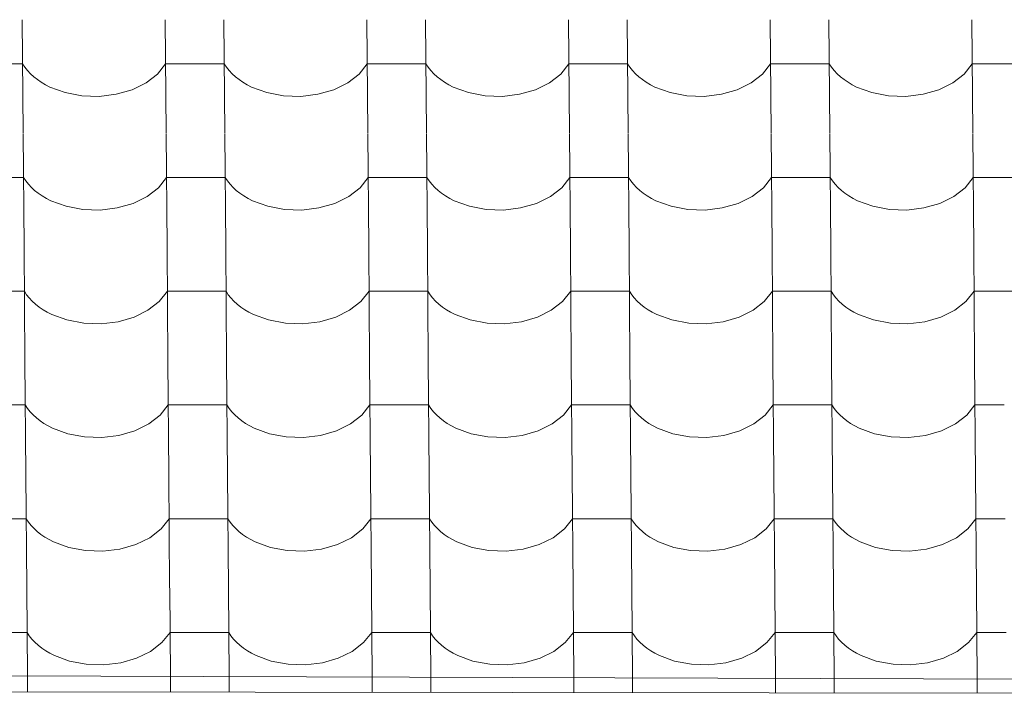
# Model space of a CAD drawing. Header units: millimetres. Extents: x -27785 to 104762, y -947 to 11132.
# Tile 109 of 146: x -6327 to -5522, y 7039 to 7596. Entities that reach past the tile are written whole.
import ezdxf

# ---------------------------------------------------------------- set-up
doc = ezdxf.new("R2010")
doc.units = ezdxf.units.MM
doc.header["$MEASUREMENT"] = 0
for name, color, linetype in [('POHLED JIŽNÍ_1_Bourané_Konstrukce - střechy a skořepiny', 7, 'Continuous'), ('POHLED JIŽNÍ_1_Bourané_Výplně - Povrchové', 7, 'Continuous'), ('POHLED JIŽNÍ_1_Konstrukce - nosné', 7, 'Continuous')]:
    doc.layers.add(name, color=color, linetype=linetype)

# ---------------------------------------------------------------- blocks, each defined once
blk = doc.blocks.new('*X2', base_point=(-29303.7, -27473.93))
at = {"layer": 'POHLED JIŽNÍ_1_Bourané_Výplně - Povrchové', "color": 7, "linetype": 'Continuous', "lineweight": 13}
for p, q in [((-6325.37, 7596.16), (-6324.65, 7503.48)), ((-6208.41, 7596.16), (-6207.69, 7503.48)), ((-6160.38, 7596.16), (-6159.66, 7503.48)), ((-6043.42, 7596.16), (-6042.69, 7503.48)), ((-5995.38, 7596.16), (-5994.66, 7503.48)), ((-5878.42, 7596.16), (-5877.7, 7503.48)), ((-5830.39, 7596.16), (-5829.66, 7503.48)), ((-5713.42, 7596.16), (-5712.7, 7503.48)), ((-5665.39, 7596.16), (-5664.67, 7503.48)), ((-5548.43, 7596.16), (-5547.71, 7503.48)), ((-6325.09, 7560), (-6349.11, 7560)), ((-6325.09, 7560), (-6323.25, 7557.21)), ((-6323.25, 7557.21), (-6321.1, 7554.51)), ((-6214.73, 7551.62), (-6208.13, 7560)), ((-6184.11, 7560), (-6208.13, 7560)), ((-6160.1, 7560), (-6184.11, 7560)), ((-6160.1, 7560), (-6158.25, 7557.21)), ((-6158.25, 7557.21), (-6156.11, 7554.51)), ((-6049.74, 7551.62), (-6043.13, 7560)), ((-6019.12, 7560), (-6043.13, 7560)), ((-5995.1, 7560), (-6019.12, 7560)), ((-5995.1, 7560), (-5993.25, 7557.21)), ((-5993.25, 7557.21), (-5991.11, 7554.51)), ((-5884.74, 7551.62), (-5878.14, 7560)), ((-5854.12, 7560), (-5878.14, 7560)), ((-5830.1, 7560), (-5854.12, 7560)), ((-5830.1, 7560), (-5828.26, 7557.21)), ((-5828.26, 7557.21), (-5826.12, 7554.51)), ((-5719.75, 7551.62), (-5713.14, 7560)), ((-5689.13, 7560), (-5713.14, 7560)), ((-5665.11, 7560), (-5689.13, 7560)), ((-5665.11, 7560), (-5663.26, 7557.21)), ((-5663.26, 7557.21), (-5661.12, 7554.51)), ((-5554.75, 7551.62), (-5548.15, 7560)), ((-5524.13, 7560), (-5548.15, 7560)), ((-5500.11, 7560), (-5524.13, 7560)), ((-6321.1, 7554.51), (-6318.68, 7551.93)), ((-6318.68, 7551.93), (-6315.98, 7549.46)), ((-6315.98, 7549.46), (-6313.02, 7547.13)), ((-6223.99, 7544.44), (-6214.73, 7551.62)), ((-6156.11, 7554.51), (-6153.68, 7551.93)), ((-6153.68, 7551.93), (-6150.98, 7549.46)), ((-6150.98, 7549.46), (-6148.02, 7547.13)), ((-6058.99, 7544.44), (-6049.74, 7551.62)), ((-5991.11, 7554.51), (-5988.68, 7551.93)), ((-5988.68, 7551.93), (-5985.98, 7549.46)), ((-5985.98, 7549.46), (-5983.03, 7547.13)), ((-5894, 7544.44), (-5884.74, 7551.62)), ((-5826.12, 7554.51), (-5823.69, 7551.93)), ((-5823.69, 7551.93), (-5820.99, 7549.46)), ((-5820.99, 7549.46), (-5818.03, 7547.13)), ((-5729, 7544.44), (-5719.75, 7551.62)), ((-5661.12, 7554.51), (-5658.69, 7551.93)), ((-5658.69, 7551.93), (-5655.99, 7549.46)), ((-5655.99, 7549.46), (-5653.03, 7547.13)), ((-5564, 7544.44), (-5554.75, 7551.62)), ((-6313.02, 7547.13), (-6309.82, 7544.96)), ((-6309.82, 7544.96), (-6306.39, 7542.94)), ((-6306.39, 7542.94), (-6302.75, 7541.09)), ((-6302.75, 7541.09), (-6290.27, 7536.52)), ((-6235.42, 7538.85), (-6223.99, 7544.44)), ((-6148.02, 7547.13), (-6144.82, 7544.96)), ((-6144.82, 7544.96), (-6141.39, 7542.94)), ((-6141.39, 7542.94), (-6137.76, 7541.09)), ((-6137.76, 7541.09), (-6125.28, 7536.52)), ((-6070.42, 7538.85), (-6058.99, 7544.44)), ((-5983.03, 7547.13), (-5979.82, 7544.96)), ((-5979.82, 7544.96), (-5976.4, 7542.94)), ((-5976.4, 7542.94), (-5972.76, 7541.09)), ((-5972.76, 7541.09), (-5960.28, 7536.52)), ((-5905.43, 7538.85), (-5894, 7544.44)), ((-5818.03, 7547.13), (-5814.83, 7544.96)), ((-5814.83, 7544.96), (-5811.4, 7542.94)), ((-5811.4, 7542.94), (-5807.76, 7541.09)), ((-5807.76, 7541.09), (-5795.29, 7536.52)), ((-5740.43, 7538.85), (-5729, 7544.44)), ((-5653.03, 7547.13), (-5649.83, 7544.96)), ((-5649.83, 7544.96), (-5646.4, 7542.94)), ((-5646.4, 7542.94), (-5642.77, 7541.09)), ((-5642.77, 7541.09), (-5630.29, 7536.52)), ((-5575.44, 7538.85), (-5564, 7544.44)), ((-6290.27, 7536.52), (-6276.59, 7533.93)), ((-6276.59, 7533.93), (-6262.41, 7533.46)), ((-6262.41, 7533.46), (-6248.45, 7535.13)), ((-6248.45, 7535.13), (-6235.42, 7538.85)), ((-6125.28, 7536.52), (-6111.6, 7533.93)), ((-6111.6, 7533.93), (-6097.42, 7533.46)), ((-6097.42, 7533.46), (-6083.45, 7535.13)), ((-6083.45, 7535.13), (-6070.42, 7538.85)), ((-5960.28, 7536.52), (-5946.6, 7533.93)), ((-5946.6, 7533.93), (-5932.42, 7533.46)), ((-5932.42, 7533.46), (-5918.46, 7535.13)), ((-5918.46, 7535.13), (-5905.43, 7538.85)), ((-5795.29, 7536.52), (-5781.61, 7533.93)), ((-5781.61, 7533.93), (-5767.42, 7533.46)), ((-5767.42, 7533.46), (-5753.46, 7535.13)), ((-5753.46, 7535.13), (-5740.43, 7538.85)), ((-5630.29, 7536.52), (-5616.61, 7533.93)), ((-5616.61, 7533.93), (-5602.43, 7533.46)), ((-5602.43, 7533.46), (-5588.47, 7535.13)), ((-5588.47, 7535.13), (-5575.44, 7538.85)), ((-6324.65, 7503.15), (-6323.93, 7410.47)), ((-6207.69, 7503.15), (-6206.97, 7410.47)), ((-6159.65, 7503.15), (-6158.93, 7410.47)), ((-6042.69, 7503.15), (-6041.97, 7410.47)), ((-5994.66, 7503.15), (-5993.94, 7410.47)), ((-5877.7, 7503.15), (-5876.98, 7410.47)), ((-5829.66, 7503.15), (-5828.94, 7410.47)), ((-5712.7, 7503.15), (-5711.98, 7410.47)), ((-5664.67, 7503.15), (-5663.95, 7410.47)), ((-5547.7, 7503.15), (-5546.98, 7410.47)), ((-6324.37, 7466.99), (-6348.39, 7466.99)), ((-6324.37, 7466.99), (-6322.52, 7464.2)), ((-6322.52, 7464.2), (-6320.38, 7461.5)), ((-6320.38, 7461.5), (-6317.95, 7458.92)), ((-6214.01, 7458.61), (-6207.41, 7466.99)), ((-6183.39, 7466.99), (-6207.41, 7466.99)), ((-6159.37, 7466.99), (-6183.39, 7466.99)), ((-6159.37, 7466.99), (-6157.53, 7464.2)), ((-6157.53, 7464.2), (-6155.38, 7461.5)), ((-6155.38, 7461.5), (-6152.96, 7458.92)), ((-6049.01, 7458.61), (-6042.41, 7466.99)), ((-6018.39, 7466.99), (-6042.41, 7466.99)), ((-5994.38, 7466.99), (-6018.39, 7466.99)), ((-5994.38, 7466.99), (-5992.53, 7464.2)), ((-5992.53, 7464.2), (-5990.39, 7461.5)), ((-5990.39, 7461.5), (-5987.96, 7458.92)), ((-5884.02, 7458.61), (-5877.41, 7466.99)), ((-5853.4, 7466.99), (-5877.41, 7466.99)), ((-5829.38, 7466.99), (-5853.4, 7466.99)), ((-5829.38, 7466.99), (-5827.54, 7464.2)), ((-5827.54, 7464.2), (-5825.39, 7461.5)), ((-5825.39, 7461.5), (-5822.97, 7458.92)), ((-5719.02, 7458.61), (-5712.42, 7466.99)), ((-5688.4, 7466.99), (-5712.42, 7466.99)), ((-5664.38, 7466.99), (-5688.4, 7466.99)), ((-5664.38, 7466.99), (-5662.54, 7464.2)), ((-5662.54, 7464.2), (-5660.4, 7461.5)), ((-5660.4, 7461.5), (-5657.97, 7458.92)), ((-5554.03, 7458.61), (-5547.42, 7466.99)), ((-5523.41, 7466.99), (-5547.42, 7466.99)), ((-5499.39, 7466.99), (-5523.41, 7466.99)), ((-6317.95, 7458.92), (-6315.25, 7456.45)), ((-6315.25, 7456.45), (-6312.29, 7454.13)), ((-6312.29, 7454.13), (-6309.09, 7451.95)), ((-6309.09, 7451.95), (-6305.66, 7449.93)), ((-6234.7, 7445.84), (-6223.26, 7451.43)), ((-6223.26, 7451.43), (-6214.01, 7458.61)), ((-6152.96, 7458.92), (-6150.26, 7456.45)), ((-6150.26, 7456.45), (-6147.3, 7454.13)), ((-6147.3, 7454.13), (-6144.1, 7451.95)), ((-6144.1, 7451.95), (-6140.67, 7449.93)), ((-6069.7, 7445.84), (-6058.27, 7451.43)), ((-6058.27, 7451.43), (-6049.01, 7458.61)), ((-5987.96, 7458.92), (-5985.26, 7456.45)), ((-5985.26, 7456.45), (-5982.3, 7454.13)), ((-5982.3, 7454.13), (-5979.1, 7451.95)), ((-5979.1, 7451.95), (-5975.67, 7449.93)), ((-5904.7, 7445.84), (-5893.27, 7451.43)), ((-5893.27, 7451.43), (-5884.02, 7458.61)), ((-5822.97, 7458.92), (-5820.26, 7456.45)), ((-5820.26, 7456.45), (-5817.31, 7454.13)), ((-5817.31, 7454.13), (-5814.1, 7451.95)), ((-5814.1, 7451.95), (-5810.68, 7449.93)), ((-5739.71, 7445.84), (-5728.28, 7451.43)), ((-5728.28, 7451.43), (-5719.02, 7458.61)), ((-5657.97, 7458.92), (-5655.27, 7456.45)), ((-5655.27, 7456.45), (-5652.31, 7454.13)), ((-5652.31, 7454.13), (-5649.11, 7451.95)), ((-5649.11, 7451.95), (-5645.68, 7449.93)), ((-5574.71, 7445.84), (-5563.28, 7451.43)), ((-5563.28, 7451.43), (-5554.03, 7458.61)), ((-6305.66, 7449.93), (-6302.03, 7448.08)), ((-6302.03, 7448.08), (-6289.55, 7443.51)), ((-6289.55, 7443.51), (-6275.87, 7440.92)), ((-6247.73, 7442.12), (-6234.7, 7445.84)), ((-6140.67, 7449.93), (-6137.03, 7448.08)), ((-6137.03, 7448.08), (-6124.55, 7443.51)), ((-6124.55, 7443.51), (-6110.87, 7440.92)), ((-6082.73, 7442.12), (-6069.7, 7445.84)), ((-5975.67, 7449.93), (-5972.04, 7448.08)), ((-5972.04, 7448.08), (-5959.56, 7443.51)), ((-5959.56, 7443.51), (-5945.88, 7440.92)), ((-5917.73, 7442.12), (-5904.7, 7445.84)), ((-5810.68, 7449.93), (-5807.04, 7448.08)), ((-5807.04, 7448.08), (-5794.56, 7443.51)), ((-5794.56, 7443.51), (-5780.88, 7440.92)), ((-5752.74, 7442.12), (-5739.71, 7445.84)), ((-5645.68, 7449.93), (-5642.05, 7448.08)), ((-5642.05, 7448.08), (-5629.57, 7443.51)), ((-5629.57, 7443.51), (-5615.89, 7440.92)), ((-5587.74, 7442.12), (-5574.71, 7445.84)), ((-6275.87, 7440.92), (-6261.69, 7440.45)), ((-6261.69, 7440.45), (-6247.73, 7442.12)), ((-6110.87, 7440.92), (-6096.69, 7440.45)), ((-6096.69, 7440.45), (-6082.73, 7442.12)), ((-5945.88, 7440.92), (-5931.7, 7440.45)), ((-5931.7, 7440.45), (-5917.73, 7442.12)), ((-5780.88, 7440.92), (-5766.7, 7440.45)), ((-5766.7, 7440.45), (-5752.74, 7442.12)), ((-5615.89, 7440.92), (-5601.7, 7440.45)), ((-5601.7, 7440.45), (-5587.74, 7442.12)), ((-6323.93, 7410.14), (-6323.21, 7317.46)), ((-6206.96, 7410.14), (-6206.24, 7317.46)), ((-6158.93, 7410.14), (-6158.21, 7317.46)), ((-6041.97, 7410.14), (-6041.25, 7317.46)), ((-5993.93, 7410.14), (-5993.21, 7317.46)), ((-5876.97, 7410.14), (-5876.25, 7317.46)), ((-5828.94, 7410.14), (-5828.22, 7317.46)), ((-5711.98, 7410.14), (-5711.26, 7317.46)), ((-5663.94, 7410.14), (-5663.22, 7317.46)), ((-5546.98, 7410.14), (-5546.26, 7317.46)), ((-6323.64, 7373.98), (-6347.66, 7373.98)), ((-6323.64, 7373.98), (-6321.8, 7371.19)), ((-6321.8, 7371.19), (-6319.66, 7368.49)), ((-6213.29, 7365.6), (-6206.68, 7373.98)), ((-6182.67, 7373.98), (-6206.68, 7373.98)), ((-6158.65, 7373.98), (-6182.67, 7373.98)), ((-6158.65, 7373.98), (-6156.8, 7371.19)), ((-6156.8, 7371.19), (-6154.66, 7368.49)), ((-6048.29, 7365.6), (-6041.69, 7373.98)), ((-6017.67, 7373.98), (-6041.69, 7373.98)), ((-5993.65, 7373.98), (-6017.67, 7373.98)), ((-5993.65, 7373.98), (-5991.81, 7371.19)), ((-5991.81, 7371.19), (-5989.67, 7368.49)), ((-5883.29, 7365.6), (-5876.69, 7373.98)), ((-5852.67, 7373.98), (-5876.69, 7373.98)), ((-5828.66, 7373.98), (-5852.67, 7373.98)), ((-5828.66, 7373.98), (-5826.81, 7371.19)), ((-5826.81, 7371.19), (-5824.67, 7368.49)), ((-5718.3, 7365.6), (-5711.7, 7373.98)), ((-5687.68, 7373.98), (-5711.7, 7373.98)), ((-5663.66, 7373.98), (-5687.68, 7373.98)), ((-5663.66, 7373.98), (-5661.82, 7371.19)), ((-5661.82, 7371.19), (-5659.67, 7368.49)), ((-5553.3, 7365.6), (-5546.7, 7373.98)), ((-5522.68, 7373.98), (-5546.7, 7373.98)), ((-5498.67, 7373.98), (-5522.68, 7373.98)), ((-6319.66, 7368.49), (-6317.23, 7365.91)), ((-6317.23, 7365.91), (-6314.53, 7363.44)), ((-6314.53, 7363.44), (-6311.57, 7361.12)), ((-6222.54, 7358.43), (-6213.29, 7365.6)), ((-6154.66, 7368.49), (-6152.23, 7365.91)), ((-6152.23, 7365.91), (-6149.53, 7363.44)), ((-6149.53, 7363.44), (-6146.57, 7361.12)), ((-6057.54, 7358.43), (-6048.29, 7365.6)), ((-5989.67, 7368.49), (-5987.24, 7365.91)), ((-5987.24, 7365.91), (-5984.54, 7363.44)), ((-5984.54, 7363.44), (-5981.58, 7361.12)), ((-5892.55, 7358.43), (-5883.29, 7365.6)), ((-5824.67, 7368.49), (-5822.24, 7365.91)), ((-5822.24, 7365.91), (-5819.54, 7363.44)), ((-5819.54, 7363.44), (-5816.58, 7361.12)), ((-5727.55, 7358.43), (-5718.3, 7365.6)), ((-5659.67, 7368.49), (-5657.25, 7365.91)), ((-5657.25, 7365.91), (-5654.55, 7363.44)), ((-5654.55, 7363.44), (-5651.59, 7361.12)), ((-5562.56, 7358.43), (-5553.3, 7365.6)), ((-6311.57, 7361.12), (-6308.37, 7358.94)), ((-6308.37, 7358.94), (-6304.94, 7356.92)), ((-6304.94, 7356.92), (-6301.31, 7355.07)), ((-6301.31, 7355.07), (-6288.83, 7350.5)), ((-6233.97, 7352.83), (-6222.54, 7358.43)), ((-6146.57, 7361.12), (-6143.37, 7358.94)), ((-6143.37, 7358.94), (-6139.95, 7356.92)), ((-6139.95, 7356.92), (-6136.31, 7355.07)), ((-6136.31, 7355.07), (-6123.83, 7350.5)), ((-6068.98, 7352.83), (-6057.54, 7358.43)), ((-5981.58, 7361.12), (-5978.38, 7358.94)), ((-5978.38, 7358.94), (-5974.95, 7356.92)), ((-5974.95, 7356.92), (-5971.31, 7355.07)), ((-5971.31, 7355.07), (-5958.83, 7350.5)), ((-5903.98, 7352.83), (-5892.55, 7358.43)), ((-5816.58, 7361.12), (-5813.38, 7358.94)), ((-5813.38, 7358.94), (-5809.95, 7356.92)), ((-5809.95, 7356.92), (-5806.32, 7355.07)), ((-5806.32, 7355.07), (-5793.84, 7350.5)), ((-5738.99, 7352.83), (-5727.55, 7358.43)), ((-5651.59, 7361.12), (-5648.39, 7358.94)), ((-5648.39, 7358.94), (-5644.96, 7356.92)), ((-5644.96, 7356.92), (-5641.32, 7355.07)), ((-5641.32, 7355.07), (-5628.84, 7350.5)), ((-5573.99, 7352.83), (-5562.56, 7358.43)), ((-6288.83, 7350.5), (-6275.15, 7347.91)), ((-6275.15, 7347.91), (-6260.96, 7347.44)), ((-6260.96, 7347.44), (-6247, 7349.11)), ((-6247, 7349.11), (-6233.97, 7352.83)), ((-6123.83, 7350.5), (-6110.15, 7347.91)), ((-6110.15, 7347.91), (-6095.97, 7347.44)), ((-6095.97, 7347.44), (-6082.01, 7349.11)), ((-6082.01, 7349.11), (-6068.98, 7352.83)), ((-5958.83, 7350.5), (-5945.16, 7347.91)), ((-5945.16, 7347.91), (-5930.97, 7347.44)), ((-5930.97, 7347.44), (-5917.01, 7349.11)), ((-5917.01, 7349.11), (-5903.98, 7352.83)), ((-5793.84, 7350.5), (-5780.16, 7347.91)), ((-5780.16, 7347.91), (-5765.98, 7347.44)), ((-5765.98, 7347.44), (-5752.02, 7349.11)), ((-5752.02, 7349.11), (-5738.99, 7352.83)), ((-5628.84, 7350.5), (-5615.16, 7347.91)), ((-5615.16, 7347.91), (-5600.98, 7347.44)), ((-5600.98, 7347.44), (-5587.02, 7349.11)), ((-5587.02, 7349.11), (-5573.99, 7352.83)), ((-6323.2, 7317.13), (-6322.48, 7224.46)), ((-6206.24, 7317.13), (-6205.52, 7224.46)), ((-6158.21, 7317.13), (-6157.49, 7224.46)), ((-6041.24, 7317.13), (-6040.52, 7224.46)), ((-5993.21, 7317.13), (-5992.49, 7224.46)), ((-5876.25, 7317.13), (-5875.53, 7224.46)), ((-5828.21, 7317.13), (-5827.49, 7224.46)), ((-5711.25, 7317.13), (-5710.53, 7224.46)), ((-5663.22, 7317.13), (-5662.5, 7224.46)), ((-5546.26, 7317.13), (-5545.54, 7224.46)), ((-6322.92, 7280.97), (-6346.94, 7280.97)), ((-6322.92, 7280.97), (-6321.08, 7278.18)), ((-6321.08, 7278.18), (-6318.93, 7275.48)), ((-6318.93, 7275.48), (-6316.51, 7272.9)), ((-6212.56, 7272.59), (-6205.96, 7280.97)), ((-6181.94, 7280.97), (-6205.96, 7280.97)), ((-6157.93, 7280.97), (-6181.94, 7280.97)), ((-6157.93, 7280.97), (-6156.08, 7278.18)), ((-6156.08, 7278.18), (-6153.94, 7275.48)), ((-6153.94, 7275.48), (-6151.51, 7272.9)), ((-6047.57, 7272.59), (-6040.96, 7280.97)), ((-6016.95, 7280.97), (-6040.96, 7280.97)), ((-5992.93, 7280.97), (-6016.95, 7280.97)), ((-5992.93, 7280.97), (-5991.08, 7278.18)), ((-5991.08, 7278.18), (-5988.94, 7275.48)), ((-5988.94, 7275.48), (-5986.51, 7272.9)), ((-5882.57, 7272.59), (-5875.97, 7280.97)), ((-5851.95, 7280.97), (-5875.97, 7280.97)), ((-5827.93, 7280.97), (-5851.95, 7280.97)), ((-5827.93, 7280.97), (-5826.09, 7278.18)), ((-5826.09, 7278.18), (-5823.95, 7275.48)), ((-5823.95, 7275.48), (-5821.52, 7272.9)), ((-5717.57, 7272.59), (-5710.97, 7280.97)), ((-5686.95, 7280.97), (-5710.97, 7280.97)), ((-5662.94, 7280.97), (-5686.95, 7280.97)), ((-5662.94, 7280.97), (-5661.09, 7278.18)), ((-5661.09, 7278.18), (-5658.95, 7275.48)), ((-5658.95, 7275.48), (-5656.52, 7272.9)), ((-5552.58, 7272.59), (-5545.98, 7280.97)), ((-5521.96, 7280.97), (-5545.98, 7280.97)), ((-6316.51, 7272.9), (-6313.81, 7270.43)), ((-6313.81, 7270.43), (-6310.85, 7268.11)), ((-6310.85, 7268.11), (-6307.65, 7265.93)), ((-6307.65, 7265.93), (-6304.22, 7263.91)), ((-6221.82, 7265.42), (-6212.56, 7272.59)), ((-6151.51, 7272.9), (-6148.81, 7270.43)), ((-6148.81, 7270.43), (-6145.85, 7268.11)), ((-6145.85, 7268.11), (-6142.65, 7265.93)), ((-6142.65, 7265.93), (-6139.22, 7263.91)), ((-6056.82, 7265.42), (-6047.57, 7272.59)), ((-5986.51, 7272.9), (-5983.81, 7270.43)), ((-5983.81, 7270.43), (-5980.85, 7268.11)), ((-5980.85, 7268.11), (-5977.65, 7265.93)), ((-5977.65, 7265.93), (-5974.23, 7263.91)), ((-5891.82, 7265.42), (-5882.57, 7272.59)), ((-5821.52, 7272.9), (-5818.82, 7270.43)), ((-5818.82, 7270.43), (-5815.86, 7268.11)), ((-5815.86, 7268.11), (-5812.66, 7265.93)), ((-5812.66, 7265.93), (-5809.23, 7263.91)), ((-5726.83, 7265.42), (-5717.57, 7272.59)), ((-5656.52, 7272.9), (-5653.82, 7270.43)), ((-5653.82, 7270.43), (-5650.86, 7268.11)), ((-5650.86, 7268.11), (-5647.66, 7265.93)), ((-5647.66, 7265.93), (-5644.23, 7263.91)), ((-5561.83, 7265.42), (-5552.58, 7272.59)), ((-6304.22, 7263.91), (-6300.58, 7262.06)), ((-6300.58, 7262.06), (-6288.1, 7257.49)), ((-6246.28, 7256.1), (-6233.25, 7259.83)), ((-6233.25, 7259.83), (-6221.82, 7265.42)), ((-6139.22, 7263.91), (-6135.59, 7262.06)), ((-6135.59, 7262.06), (-6123.11, 7257.49)), ((-6081.28, 7256.1), (-6068.25, 7259.83)), ((-6068.25, 7259.83), (-6056.82, 7265.42)), ((-5974.23, 7263.91), (-5970.59, 7262.06)), ((-5970.59, 7262.06), (-5958.11, 7257.49)), ((-5916.29, 7256.1), (-5903.26, 7259.83)), ((-5903.26, 7259.83), (-5891.82, 7265.42)), ((-5809.23, 7263.91), (-5805.59, 7262.06)), ((-5805.59, 7262.06), (-5793.11, 7257.49)), ((-5751.29, 7256.1), (-5738.26, 7259.83)), ((-5738.26, 7259.83), (-5726.83, 7265.42)), ((-5644.23, 7263.91), (-5640.6, 7262.06)), ((-5640.6, 7262.06), (-5628.12, 7257.49)), ((-5586.3, 7256.1), (-5573.27, 7259.83)), ((-5573.27, 7259.83), (-5561.83, 7265.42)), ((-6288.1, 7257.49), (-6274.42, 7254.9)), ((-6274.42, 7254.9), (-6260.24, 7254.43)), ((-6260.24, 7254.43), (-6246.28, 7256.1)), ((-6123.11, 7257.49), (-6109.43, 7254.9)), ((-6109.43, 7254.9), (-6095.25, 7254.43)), ((-6095.25, 7254.43), (-6081.28, 7256.1)), ((-5958.11, 7257.49), (-5944.43, 7254.9)), ((-5944.43, 7254.9), (-5930.25, 7254.43)), ((-5930.25, 7254.43), (-5916.29, 7256.1)), ((-5793.11, 7257.49), (-5779.44, 7254.9)), ((-5779.44, 7254.9), (-5765.25, 7254.43)), ((-5765.25, 7254.43), (-5751.29, 7256.1)), ((-5628.12, 7257.49), (-5614.44, 7254.9)), ((-5614.44, 7254.9), (-5600.26, 7254.43)), ((-5600.26, 7254.43), (-5586.3, 7256.1)), ((-6322.48, 7224.12), (-6321.76, 7131.45)), ((-6205.52, 7224.12), (-6204.8, 7131.45)), ((-6157.48, 7224.12), (-6156.76, 7131.45)), ((-6040.52, 7224.12), (-6039.8, 7131.45)), ((-5992.49, 7224.12), (-5991.77, 7131.45)), ((-5875.53, 7224.12), (-5874.8, 7131.45)), ((-5827.49, 7224.12), (-5826.77, 7131.45)), ((-5710.53, 7224.12), (-5709.81, 7131.45)), ((-5662.5, 7224.12), (-5661.77, 7131.45)), ((-5545.53, 7224.12), (-5544.81, 7131.45)), ((-6322.2, 7187.96), (-6346.21, 7187.96)), ((-6322.2, 7187.96), (-6320.35, 7185.17)), ((-6211.84, 7179.58), (-6205.24, 7187.96)), ((-6181.22, 7187.96), (-6205.24, 7187.96)), ((-6157.2, 7187.96), (-6181.22, 7187.96)), ((-6157.2, 7187.96), (-6155.36, 7185.17)), ((-6046.84, 7179.58), (-6040.24, 7187.96)), ((-6016.22, 7187.96), (-6040.24, 7187.96)), ((-5992.21, 7187.96), (-6016.22, 7187.96)), ((-5992.21, 7187.96), (-5990.36, 7185.17)), ((-5881.85, 7179.58), (-5875.24, 7187.96)), ((-5851.23, 7187.96), (-5875.24, 7187.96)), ((-5827.21, 7187.96), (-5851.23, 7187.96)), ((-5827.21, 7187.96), (-5825.36, 7185.17)), ((-5716.85, 7179.58), (-5710.25, 7187.96)), ((-5686.23, 7187.96), (-5710.25, 7187.96)), ((-5662.21, 7187.96), (-5686.23, 7187.96)), ((-5662.21, 7187.96), (-5660.37, 7185.17)), ((-5551.85, 7179.58), (-5545.25, 7187.96)), ((-5521.23, 7187.96), (-5545.25, 7187.96)), ((-6320.35, 7185.17), (-6318.21, 7182.48)), ((-6318.21, 7182.48), (-6315.78, 7179.89)), ((-6315.78, 7179.89), (-6313.08, 7177.42)), ((-6313.08, 7177.42), (-6310.12, 7175.1)), ((-6221.09, 7172.41), (-6211.84, 7179.58)), ((-6155.36, 7185.17), (-6153.21, 7182.48)), ((-6153.21, 7182.48), (-6150.79, 7179.89)), ((-6150.79, 7179.89), (-6148.09, 7177.42)), ((-6148.09, 7177.42), (-6145.13, 7175.1)), ((-6056.1, 7172.41), (-6046.84, 7179.58)), ((-5990.36, 7185.17), (-5988.22, 7182.48)), ((-5988.22, 7182.48), (-5985.79, 7179.89)), ((-5985.79, 7179.89), (-5983.09, 7177.42)), ((-5983.09, 7177.42), (-5980.13, 7175.1)), ((-5891.1, 7172.41), (-5881.85, 7179.58)), ((-5825.36, 7185.17), (-5823.22, 7182.48)), ((-5823.22, 7182.48), (-5820.79, 7179.89)), ((-5820.79, 7179.89), (-5818.09, 7177.42)), ((-5818.09, 7177.42), (-5815.14, 7175.1)), ((-5726.1, 7172.41), (-5716.85, 7179.58)), ((-5660.37, 7185.17), (-5658.23, 7182.48)), ((-5658.23, 7182.48), (-5655.8, 7179.89)), ((-5655.8, 7179.89), (-5653.1, 7177.42)), ((-5653.1, 7177.42), (-5650.14, 7175.1)), ((-5561.11, 7172.41), (-5551.85, 7179.58)), ((-6310.12, 7175.1), (-6306.92, 7172.92)), ((-6306.92, 7172.92), (-6303.49, 7170.9)), ((-6303.49, 7170.9), (-6299.86, 7169.05)), ((-6232.53, 7166.82), (-6221.09, 7172.41)), ((-6145.13, 7175.1), (-6141.93, 7172.92)), ((-6141.93, 7172.92), (-6138.5, 7170.9)), ((-6138.5, 7170.9), (-6134.86, 7169.05)), ((-6067.53, 7166.82), (-6056.1, 7172.41)), ((-5980.13, 7175.1), (-5976.93, 7172.92)), ((-5976.93, 7172.92), (-5973.5, 7170.9)), ((-5973.5, 7170.9), (-5969.87, 7169.05)), ((-5902.53, 7166.82), (-5891.1, 7172.41)), ((-5815.14, 7175.1), (-5811.93, 7172.92)), ((-5811.93, 7172.92), (-5808.51, 7170.9)), ((-5808.51, 7170.9), (-5804.87, 7169.05)), ((-5737.54, 7166.82), (-5726.1, 7172.41)), ((-5650.14, 7175.1), (-5646.94, 7172.92)), ((-5646.94, 7172.92), (-5643.51, 7170.9)), ((-5643.51, 7170.9), (-5639.87, 7169.05)), ((-5572.54, 7166.82), (-5561.11, 7172.41)), ((-6299.86, 7169.05), (-6287.38, 7164.48)), ((-6287.38, 7164.48), (-6273.7, 7161.89)), ((-6273.7, 7161.89), (-6259.52, 7161.42)), ((-6259.52, 7161.42), (-6245.56, 7163.09)), ((-6245.56, 7163.09), (-6232.53, 7166.82)), ((-6134.86, 7169.05), (-6122.38, 7164.48)), ((-6122.38, 7164.48), (-6108.7, 7161.89)), ((-6108.7, 7161.89), (-6094.52, 7161.42)), ((-6094.52, 7161.42), (-6080.56, 7163.09)), ((-6080.56, 7163.09), (-6067.53, 7166.82)), ((-5969.87, 7169.05), (-5957.39, 7164.48)), ((-5957.39, 7164.48), (-5943.71, 7161.89)), ((-5943.71, 7161.89), (-5929.53, 7161.42)), ((-5929.53, 7161.42), (-5915.56, 7163.09)), ((-5915.56, 7163.09), (-5902.53, 7166.82)), ((-5804.87, 7169.05), (-5792.39, 7164.48)), ((-5792.39, 7164.48), (-5778.71, 7161.89)), ((-5778.71, 7161.89), (-5764.53, 7161.42)), ((-5764.53, 7161.42), (-5750.57, 7163.09)), ((-5750.57, 7163.09), (-5737.54, 7166.82)), ((-5639.87, 7169.05), (-5627.4, 7164.48)), ((-5627.4, 7164.48), (-5613.72, 7161.89)), ((-5613.72, 7161.89), (-5599.53, 7161.42)), ((-5599.53, 7161.42), (-5585.57, 7163.09)), ((-5585.57, 7163.09), (-5572.54, 7166.82)), ((-6321.76, 7131.11), (-6321.2, 7059.37)), ((-6204.79, 7131.11), (-6204.23, 7058.98)), ((-6156.76, 7131.11), (-6156.2, 7058.81)), ((-6039.8, 7131.11), (-6039.23, 7058.42)), ((-5991.76, 7131.11), (-5991.2, 7058.25)), ((-5874.8, 7131.11), (-5874.23, 7057.85)), ((-5826.77, 7131.11), (-5826.2, 7057.69)), ((-5709.81, 7131.11), (-5709.23, 7057.29)), ((-5661.77, 7131.11), (-5661.2, 7057.13)), ((-5544.81, 7131.11), (-5544.23, 7056.73)), ((-6321.47, 7094.96), (-6345.49, 7094.96)), ((-6321.47, 7094.96), (-6319.63, 7092.16)), ((-6319.63, 7092.16), (-6317.49, 7089.47)), ((-6317.49, 7089.47), (-6315.06, 7086.88)), ((-6211.11, 7086.57), (-6204.51, 7094.96)), ((-6180.5, 7094.96), (-6204.51, 7094.96)), ((-6156.48, 7094.96), (-6180.5, 7094.96)), ((-6156.48, 7094.96), (-6154.63, 7092.16)), ((-6154.63, 7092.16), (-6152.49, 7089.47)), ((-6152.49, 7089.47), (-6150.06, 7086.88)), ((-6046.12, 7086.57), (-6039.52, 7094.96)), ((-6015.5, 7094.96), (-6039.52, 7094.96)), ((-5991.48, 7094.96), (-6015.5, 7094.96)), ((-5991.48, 7094.96), (-5989.64, 7092.16)), ((-5989.64, 7092.16), (-5987.49, 7089.47)), ((-5987.49, 7089.47), (-5985.07, 7086.88)), ((-5881.12, 7086.57), (-5874.52, 7094.96)), ((-5850.5, 7094.96), (-5874.52, 7094.96)), ((-5826.49, 7094.96), (-5850.5, 7094.96)), ((-5826.49, 7094.96), (-5824.64, 7092.16)), ((-5824.64, 7092.16), (-5822.5, 7089.47)), ((-5822.5, 7089.47), (-5820.07, 7086.88)), ((-5716.13, 7086.57), (-5709.52, 7094.96)), ((-5685.51, 7094.96), (-5709.52, 7094.96)), ((-5661.49, 7094.96), (-5685.51, 7094.96)), ((-5661.49, 7094.96), (-5659.64, 7092.16)), ((-5659.64, 7092.16), (-5657.5, 7089.47)), ((-5657.5, 7089.47), (-5655.07, 7086.88)), ((-5551.13, 7086.57), (-5544.53, 7094.96)), ((-5520.51, 7094.96), (-5544.53, 7094.96)), ((-6315.06, 7086.88), (-6312.36, 7084.42)), ((-6312.36, 7084.42), (-6309.4, 7082.09)), ((-6309.4, 7082.09), (-6306.2, 7079.91)), ((-6220.37, 7079.4), (-6211.11, 7086.57)), ((-6150.06, 7086.88), (-6147.36, 7084.42)), ((-6147.36, 7084.42), (-6144.4, 7082.09)), ((-6144.4, 7082.09), (-6141.2, 7079.91)), ((-6055.37, 7079.4), (-6046.12, 7086.57)), ((-5985.07, 7086.88), (-5982.37, 7084.42)), ((-5982.37, 7084.42), (-5979.41, 7082.09)), ((-5979.41, 7082.09), (-5976.21, 7079.91)), ((-5890.38, 7079.4), (-5881.12, 7086.57)), ((-5820.07, 7086.88), (-5817.37, 7084.42)), ((-5817.37, 7084.42), (-5814.41, 7082.09)), ((-5814.41, 7082.09), (-5811.21, 7079.91)), ((-5725.38, 7079.4), (-5716.13, 7086.57)), ((-5655.07, 7086.88), (-5652.37, 7084.42)), ((-5652.37, 7084.42), (-5649.42, 7082.09)), ((-5649.42, 7082.09), (-5646.21, 7079.91)), ((-5560.39, 7079.4), (-5551.13, 7086.57)), ((-6306.2, 7079.91), (-6302.77, 7077.89)), ((-6302.77, 7077.89), (-6299.13, 7076.04)), ((-6299.13, 7076.04), (-6286.66, 7071.47)), ((-6244.83, 7070.08), (-6231.8, 7073.81)), ((-6231.8, 7073.81), (-6220.37, 7079.4)), ((-6141.2, 7079.91), (-6137.77, 7077.89)), ((-6137.77, 7077.89), (-6134.14, 7076.04)), ((-6134.14, 7076.04), (-6121.66, 7071.47)), ((-6079.84, 7070.08), (-6066.81, 7073.81)), ((-6066.81, 7073.81), (-6055.37, 7079.4)), ((-5976.21, 7079.91), (-5972.78, 7077.89)), ((-5972.78, 7077.89), (-5969.14, 7076.04)), ((-5969.14, 7076.04), (-5956.66, 7071.47)), ((-5914.84, 7070.08), (-5901.81, 7073.81)), ((-5901.81, 7073.81), (-5890.38, 7079.4)), ((-5811.21, 7079.91), (-5807.78, 7077.89)), ((-5807.78, 7077.89), (-5804.15, 7076.04)), ((-5804.15, 7076.04), (-5791.67, 7071.47)), ((-5749.84, 7070.08), (-5736.81, 7073.81)), ((-5736.81, 7073.81), (-5725.38, 7079.4)), ((-5646.21, 7079.91), (-5642.79, 7077.89)), ((-5642.79, 7077.89), (-5639.15, 7076.04)), ((-5639.15, 7076.04), (-5626.67, 7071.47)), ((-5584.85, 7070.08), (-5571.82, 7073.81)), ((-5571.82, 7073.81), (-5560.39, 7079.4)), ((-6286.66, 7071.47), (-6272.98, 7068.88)), ((-6272.98, 7068.88), (-6258.79, 7068.41)), ((-6258.79, 7068.41), (-6244.83, 7070.08)), ((-6121.66, 7071.47), (-6107.98, 7068.88)), ((-6107.98, 7068.88), (-6093.8, 7068.41)), ((-6093.8, 7068.41), (-6079.84, 7070.08)), ((-5956.66, 7071.47), (-5942.98, 7068.88)), ((-5942.98, 7068.88), (-5928.8, 7068.41)), ((-5928.8, 7068.41), (-5914.84, 7070.08)), ((-5791.67, 7071.47), (-5777.99, 7068.88)), ((-5777.99, 7068.88), (-5763.81, 7068.41)), ((-5763.81, 7068.41), (-5749.84, 7070.08)), ((-5626.67, 7071.47), (-5612.99, 7068.88)), ((-5612.99, 7068.88), (-5598.81, 7068.41)), ((-5598.81, 7068.41), (-5584.85, 7070.08))]:
    blk.add_line(p, q, dxfattribs=at)
blk = doc.blocks.new('*X6', base_point=(-29303.7, -27473.93))
at = {"layer": 'POHLED JIŽNÍ_1_Bourané_Výplně - Povrchové', "color": 7, "linetype": 'Continuous', "lineweight": 13}
for p, q in [((-6321.2, 7059.37), (-6321.1, 7046.39)), ((-6204.23, 7058.98), (-6204.13, 7046.24)), ((-6156.2, 7058.81), (-6156.1, 7046.18)), ((-6039.23, 7058.42), (-6039.14, 7046.03)), ((-5991.2, 7058.25), (-5991.1, 7045.97)), ((-5874.23, 7057.85), (-5874.14, 7045.82)), ((-5826.2, 7057.69), (-5826.1, 7045.76)), ((-5709.23, 7057.29), (-5709.14, 7045.61)), ((-5661.2, 7057.13), (-5661.11, 7045.55)), ((-5544.23, 7056.73), (-5544.14, 7045.4))]:
    blk.add_line(p, q, dxfattribs=at)

msp = doc.modelspace()

# ---------------------------------------------------------------- linework, layer by layer
at = {"layer": 'POHLED JIŽNÍ_1_Bourané_Konstrukce - střechy a skořepiny', "color": 7, "linetype": 'Continuous', "lineweight": 13}
for p, q in [((-193.22, 7038.55), (-20534.39, 7107.66)), ((-20534.91, 7064.57), (-193.22, 7038.55))]:
    msp.add_line(p, q, dxfattribs=at)

# ---------------------------------------------------------------- block references
at = {"layer": 'POHLED JIŽNÍ_1_Konstrukce - nosné', "color": 9, "linetype": 'Continuous', "lineweight": 13}
for name in ['*X2', '*X6']:
    msp.add_blockref(name, (-29303.7, -27473.93), dxfattribs=at)

doc.saveas('drawing.dxf')
